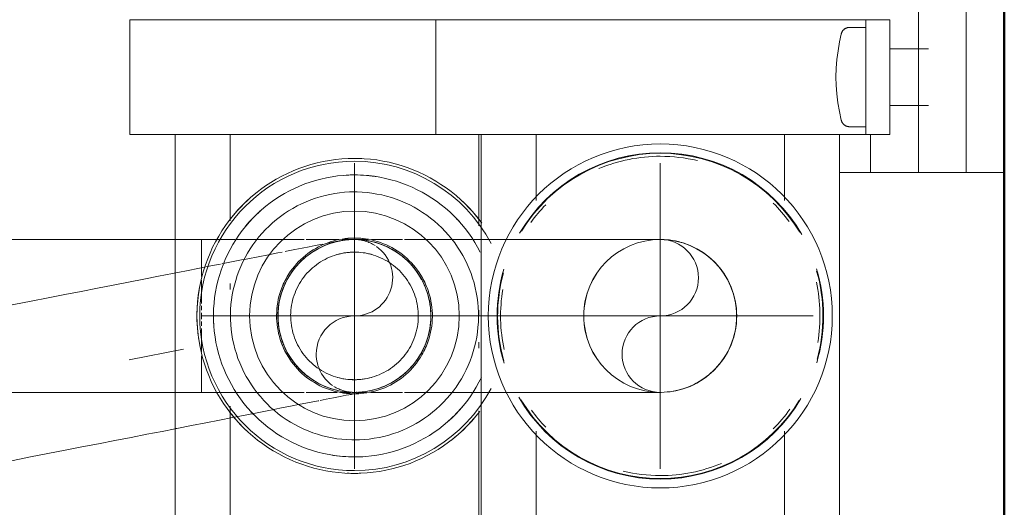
# Model space of a CAD drawing. Header units: millimetres. Extents: x -125 to 26481, y 4748 to 39818.
# Tile 44 of 104: x 17819 to 17922, y 36731 to 36782. Entities that reach past the tile are written whole.
import ezdxf

# ---------------------------------------------------------------- set-up
doc = ezdxf.new("R2010")
doc.units = ezdxf.units.MM
for name, pattern in [('ADSK_Осевая', [700, 500, -100, 0, -100]), ('ADSK_Скрыто', [300, 150, -150]), ('ADSK_Штриховая_ш3 п1_5', [225, 150, -75])]:
    doc.linetypes.add(name, pattern=pattern)
for name, color, linetype, lineweight in [('A-DETL-____-HDLN', 90, 'ADSK_Скрыто', 9), ('A-DETL-____-MBND', 5, 'ADSK_Штриховая_ш3 п1_5', 20), ('A-WALL-____-MCUT', 113, 'Continuous', 50), ('A-WALL-____-OTLN', 113, 'Continuous', 20), ('M-EQPM-____-OTLN', 50, 'Continuous', 20), ('P-PIPE-____-CNTR', 3, 'ADSK_Осевая', 20)]:
    doc.layers.add(name, color=color, linetype=linetype, lineweight=lineweight)

# ---------------------------------------------------------------- blocks, each defined once
blk = doc.blocks.new('Прямая форма - V line-610729-В_Этаж 02_Отопление')
at = {"layer": 'A-WALL-____-MCUT', "color": 9}
blk.add_line((7470, 0), (3930, 0), dxfattribs=at)
blk = doc.blocks.new('Прямая форма - SW - 012-610730-В_Этаж 02_Отопление')
blk.add_blockref('Прямая форма - V line-610729-В_Этаж 02_Отопление', (0, 0))
blk = doc.blocks.new('V line_ifc_RVT-1-В_Этаж 02_Отопление')
at = {"layer": 'A-WALL-____-OTLN', "color": 253, "lineweight": 20, "rotation": 90}
blk.add_blockref('Прямая форма - SW - 012-610730-В_Этаж 02_Отопление', (33663.24, 30037.63), dxfattribs=at)
blk = doc.blocks.new('ADSK_Коллектор с регулирующими клапанами и расходомерами - N4-1658286-В_Этаж 02_Отопление')
at = {"layer": 'A-DETL-____-HDLN', "flags": 128}
for points in [[(51.23, -16.96), (51.2, -16.94), (51.17, -16.92), (51.14, -16.9), (51.12, -16.88), (51.09, -16.85), (51.06, -16.83), (51.04, -16.8), (51.01, -16.77), (50.99, -16.75), (50.97, -16.72), (50.95, -16.69), (50.93, -16.66)], [(61.08, -16.64), (61.06, -16.67), (61.04, -16.7), (61.02, -16.73), (61, -16.76), (60.98, -16.79), (60.95, -16.81), (60.93, -16.84), (60.9, -16.86), (60.87, -16.89), (60.84, -16.91), (60.82, -16.93), (60.79, -16.95), (60.75, -16.97)]]:
    blk.add_lwpolyline(points, dxfattribs=at)
at = {"layer": 'M-EQPM-____-OTLN'}
for p, q in [((66, -4), (66, 0)), ((56, 0), (46, 0)), ((66, 0), (56, 0)), ((46, -4), (56, -4)), ((56, -4), (66, -4)), ((66, -4), (66, -5.17)), ((66, -5.17), (66, -6.66)), ((66, -9), (66, -6.66)), ((53.04, -7.93), (53.04, -12)), ((58.96, -12), (58.96, -7.93)), ((46, -9), (66, -9)), ((66, -9), (66, -10.17)), ((66, -10.17), (66, -11.66)), ((50, -14.5), (50, -12)), ((62, -12), (50, -12)), ((62, -12), (62, -14.5)), ((66, -14), (66, -11.66)), ((62, -14), (66, -14)), ((66, -14), (66, -17.25)), ((50, -18.5), (50, -14.5)), ((50, -14.5), (62, -14.5)), ((50.8, -14.5), (50.8, -16.19)), ((61.2, -16.19), (61.2, -14.5)), ((62, -14.5), (62, -18.5)), ((200, -17.25), (62, -17.25)), ((50, -53), (50, -18.5)), ((62, -18.5), (62, -53)), ((68.93, -23), (62, -23)), ((118.93, -23), (93.07, -23)), ((62, -49), (68.93, -49)), ((93.07, -49), (118.93, -49)), ((50, -53), (50, -59.5)), ((62, -59.5), (62, -53)), ((62, -54.75), (200, -54.75)), ((71.56, -55), (62, -55)), ((81, -55), (80.39, -55)), ((84.38, -55), (83.76, -55)), ((121.56, -55), (90.94, -55)), ((50, -59.5), (62, -59.5)), ((50, -85), (50, -59.5)), ((62, -59.5), (62, -85)), ((62, -81), (71.06, -81)), ((77.62, -81), (78.24, -81)), ((90.44, -81), (121.06, -81)), ((50, -85), (50, -91.5)), ((62, -91.5), (62, -85)), ((62, -86.75), (200, -86.75)), ((50, -91.5), (62, -91.5))]:
    blk.add_line(p, q, dxfattribs=at)
at = {"layer": 'M-EQPM-____-OTLN', "flags": 128}
for points in [[(51.5, -17.07), (51.46, -17.06), (51.43, -17.05), (51.39, -17.04), (51.36, -17.03), (51.33, -17.01), (51.3, -17), (51.26, -16.98), (51.23, -16.96), (51.2, -16.94), (51.17, -16.92), (51.14, -16.9), (51.12, -16.88), (51.09, -16.85), (51.06, -16.83), (51.04, -16.8), (51.01, -16.77), (50.99, -16.75), (50.97, -16.72), (50.95, -16.69), (50.93, -16.66), (50.91, -16.63), (50.89, -16.59), (50.88, -16.56), (50.87, -16.53), (50.85, -16.49), (50.84, -16.46), (50.83, -16.42), (50.82, -16.39), (50.82, -16.35), (50.81, -16.32), (50.8, -16.28), (50.8, -16.25), (50.8, -16.21), (50.8, -16.19)], [(61.2, -16.19), (61.2, -16.23), (61.2, -16.26), (61.19, -16.3), (61.19, -16.33), (61.18, -16.37), (61.17, -16.4), (61.16, -16.44), (61.15, -16.47), (61.14, -16.51), (61.13, -16.54), (61.11, -16.57), (61.1, -16.61), (61.08, -16.64), (61.06, -16.67), (61.04, -16.7), (61.02, -16.73), (61, -16.76), (60.98, -16.79), (60.95, -16.81), (60.93, -16.84), (60.9, -16.86), (60.87, -16.89), (60.84, -16.91), (60.82, -16.93), (60.79, -16.95), (60.75, -16.97), (60.72, -16.99), (60.69, -17), (60.66, -17.02), (60.62, -17.03), (60.59, -17.04), (60.56, -17.05), (60.52, -17.06), (60.5, -17.07)], [(56, -17.65), (55.08, -17.61), (54.16, -17.52), (53.24, -17.4), (52.33, -17.25), (51.5, -17.07)], [(60.5, -17.07), (59.6, -17.26), (58.69, -17.41), (57.77, -17.53), (56.85, -17.61), (56, -17.65)], [(71.3, -54.67), (70.77, -55.07), (70.27, -55.49), (69.77, -55.93), (69.3, -56.39), (68.85, -56.87), (68.41, -57.36), (67.99, -57.87), (67.6, -58.4), (67.23, -58.95), (66.88, -59.5), (66.55, -60.07), (66.24, -60.66), (65.96, -61.25), (65.7, -61.86), (65.47, -62.48), (65.26, -63.1), (65.08, -63.74), (64.92, -64.38), (64.79, -65.02), (64.68, -65.67), (64.6, -66.33), (64.55, -66.99), (64.52, -67.64), (64.52, -68)], [(74.33, -54.84), (73.81, -55.12), (73.3, -55.41), (72.8, -55.73), (72.32, -56.07), (71.85, -56.43), (71.39, -56.8), (70.95, -57.2), (70.53, -57.61), (70.12, -58.03), (69.73, -58.48), (69.36, -58.93), (69, -59.41), (68.67, -59.89), (68.36, -60.39), (68.06, -60.91), (67.79, -61.43), (67.54, -61.96), (67.31, -62.5), (67.1, -63.06), (66.91, -63.62), (66.75, -64.18), (66.61, -64.76), (66.49, -65.34), (66.39, -65.92), (66.32, -66.5), (66.27, -67.09), (66.25, -67.68), (66.24, -68)], [(93.98, -68), (93.97, -67.48), (93.94, -66.96), (93.89, -66.45), (93.81, -65.93), (93.72, -65.42), (93.61, -64.92), (93.47, -64.41), (93.32, -63.92), (93.15, -63.43), (92.95, -62.95), (92.74, -62.47), (92.51, -62.01), (92.26, -61.55), (92, -61.11), (91.71, -60.67), (91.41, -60.25), (91.09, -59.84), (90.76, -59.44), (90.41, -59.06), (90.04, -58.69), (89.66, -58.34), (89.27, -58), (88.86, -57.67), (88.44, -57.37), (88.01, -57.08), (87.57, -56.81), (87.12, -56.55), (86.65, -56.32), (86.18, -56.1), (85.7, -55.9), (85.22, -55.73), (84.72, -55.57), (84.22, -55.43), (83.72, -55.31), (83.21, -55.21), (82.69, -55.13), (82.18, -55.08), (81.66, -55.04), (81.14, -55.02), (80.62, -55.03), (80.1, -55.05), (79.59, -55.1), (79.07, -55.17), (78.56, -55.25), (78.05, -55.36), (77.55, -55.49), (77.05, -55.64), (76.56, -55.8), (76.08, -55.99), (75.6, -56.2), (75.13, -56.42), (74.67, -56.67), (74.23, -56.93), (73.79, -57.21), (73.36, -57.51), (72.95, -57.82), (72.55, -58.15), (72.16, -58.5), (71.79, -58.86), (71.43, -59.23), (71.09, -59.62), (70.76, -60.03), (70.45, -60.44), (70.16, -60.87), (69.88, -61.31), (69.62, -61.76), (69.38, -62.22), (69.16, -62.69), (68.96, -63.17), (68.77, -63.65), (68.61, -64.14), (68.46, -64.64), (68.34, -65.15), (68.24, -65.66), (68.15, -66.17), (68.09, -66.68), (68.05, -67.2), (68.02, -67.72), (68.02, -68)], [(95.76, -68), (95.74, -67.41), (95.71, -66.82), (95.65, -66.23), (95.57, -65.65), (95.46, -65.07), (95.33, -64.49), (95.18, -63.92), (95.01, -63.36), (94.81, -62.8), (94.59, -62.25), (94.35, -61.71), (94.09, -61.19), (93.81, -60.67), (93.5, -60.16), (93.18, -59.67), (92.84, -59.19), (92.47, -58.72), (92.09, -58.27), (91.7, -57.83), (91.28, -57.41), (90.85, -57.01), (90.4, -56.63), (89.94, -56.26), (89.46, -55.91), (88.97, -55.58), (88.47, -55.27), (87.95, -54.99), (87.43, -54.72)], [(97.48, -68), (97.47, -67.34), (97.43, -66.68), (97.36, -66.03), (97.27, -65.37), (97.15, -64.73), (97.01, -64.08), (96.84, -63.44), (96.65, -62.82), (96.43, -62.19), (96.18, -61.58), (95.91, -60.98), (95.62, -60.39), (95.3, -59.81), (94.97, -59.24), (94.6, -58.69), (94.22, -58.16), (93.82, -57.64), (93.39, -57.13), (92.95, -56.64), (92.48, -56.18), (92, -55.73), (91.5, -55.3), (90.99, -54.89)], [(89.15, -68), (89.14, -67.67), (89.12, -67.35), (89.09, -67.02), (89.05, -66.7), (88.99, -66.38), (88.92, -66.06), (88.83, -65.75), (88.74, -65.44), (88.63, -65.13), (88.51, -64.83), (88.37, -64.53), (88.23, -64.24), (88.07, -63.95), (87.91, -63.67), (87.73, -63.4), (87.54, -63.13), (87.34, -62.88), (87.13, -62.63), (86.91, -62.39), (86.68, -62.15), (86.44, -61.93), (86.19, -61.72), (85.94, -61.52), (85.67, -61.32), (85.4, -61.14), (85.13, -60.97), (84.84, -60.81), (84.55, -60.66), (84.25, -60.53), (83.95, -60.4), (83.65, -60.29), (83.34, -60.19), (83.02, -60.1), (82.71, -60.03), (82.39, -59.97), (82.06, -59.92), (81.74, -59.88), (81.41, -59.86), (81.09, -59.85), (80.76, -59.85), (80.44, -59.87), (80.11, -59.9), (79.79, -59.94), (79.47, -60), (79.15, -60.06), (78.83, -60.14), (78.52, -60.24), (78.21, -60.34), (77.91, -60.46), (77.61, -60.59), (77.31, -60.73), (77.03, -60.88), (76.75, -61.05), (76.47, -61.22), (76.2, -61.41), (75.94, -61.61), (75.69, -61.82), (75.45, -62.03), (75.22, -62.26), (74.99, -62.49), (74.77, -62.74), (74.57, -62.99), (74.37, -63.25), (74.19, -63.52), (74.02, -63.8), (73.85, -64.08), (73.7, -64.37), (73.56, -64.66), (73.44, -64.96), (73.32, -65.27), (73.22, -65.58), (73.13, -65.89), (73.05, -66.21), (72.98, -66.53), (72.93, -66.85), (72.89, -67.17), (72.87, -67.5), (72.85, -67.82), (72.85, -68)], [(87.68, -68), (87.67, -67.73), (87.65, -67.47), (87.63, -67.2), (87.59, -66.94), (87.54, -66.67), (87.48, -66.41), (87.42, -66.16), (87.34, -65.9), (87.25, -65.65), (87.15, -65.4), (87.04, -65.16), (86.92, -64.92), (86.79, -64.68), (86.66, -64.45), (86.51, -64.23), (86.35, -64.01), (86.19, -63.8), (86.02, -63.6), (85.84, -63.4), (85.65, -63.21), (85.46, -63.03), (85.25, -62.85), (85.04, -62.69), (84.83, -62.53), (84.61, -62.38), (84.38, -62.24), (84.15, -62.11), (83.91, -61.99), (83.67, -61.88), (83.42, -61.78), (83.17, -61.69), (82.91, -61.6), (82.66, -61.53), (82.4, -61.47), (82.13, -61.42), (81.87, -61.38), (81.61, -61.35), (81.34, -61.33), (81.07, -61.32), (80.81, -61.33), (80.54, -61.34), (80.27, -61.36), (80.01, -61.4), (79.74, -61.44), (79.48, -61.5), (79.22, -61.56), (78.97, -61.64), (78.72, -61.73), (78.47, -61.82), (78.22, -61.93), (77.98, -62.05), (77.75, -62.17), (77.52, -62.31), (77.29, -62.45), (77.07, -62.6), (76.86, -62.76), (76.65, -62.93), (76.45, -63.11), (76.26, -63.3), (76.08, -63.49), (75.9, -63.69), (75.73, -63.9), (75.57, -64.11), (75.42, -64.33), (75.28, -64.56), (75.15, -64.79), (75.02, -65.03), (74.91, -65.27), (74.8, -65.51), (74.71, -65.76), (74.63, -66.02), (74.55, -66.27), (74.49, -66.53), (74.43, -66.79), (74.39, -67.06), (74.36, -67.32), (74.34, -67.59), (74.33, -67.86), (74.32, -68)], [(64.52, -68), (64.53, -68.66), (64.57, -69.32), (64.64, -69.97), (64.73, -70.63), (64.85, -71.27), (64.99, -71.92), (65.16, -72.56), (65.35, -73.18), (65.57, -73.81), (65.82, -74.42), (66.09, -75.02), (66.38, -75.61), (66.7, -76.19), (67.03, -76.76), (67.4, -77.31), (67.78, -77.84), (68.18, -78.36), (68.61, -78.87), (69.05, -79.36), (69.52, -79.82), (70, -80.27), (70.5, -80.7), (71.01, -81.11), (71.55, -81.5), (72.09, -81.87), (72.66, -82.21), (73.23, -82.54), (73.82, -82.84), (74.42, -83.11), (75.03, -83.36), (75.65, -83.59), (76.27, -83.79), (76.91, -83.97), (77.55, -84.12), (78.2, -84.24), (78.85, -84.34), (79.51, -84.42), (80.16, -84.46), (80.82, -84.48), (81.48, -84.48), (82.14, -84.44), (82.8, -84.38), (83.45, -84.3), (84.1, -84.19), (84.74, -84.05), (85.38, -83.89), (86.02, -83.7), (86.64, -83.49), (87.25, -83.25), (87.86, -82.99), (88.45, -82.7), (89.04, -82.39), (89.6, -82.06), (90.16, -81.7), (90.7, -81.33), (91.23, -80.93), (91.73, -80.51), (92.23, -80.07), (92.7, -79.61), (93.15, -79.13), (93.59, -78.64), (94.01, -78.13), (94.4, -77.6), (94.77, -77.05), (95.12, -76.5), (95.45, -75.93), (95.76, -75.34), (96.04, -74.75), (96.3, -74.14), (96.53, -73.52), (96.74, -72.9), (96.92, -72.26), (97.08, -71.62), (97.21, -70.98), (97.32, -70.33), (97.4, -69.67), (97.45, -69.01), (97.48, -68.36), (97.48, -68)], [(66.24, -68), (66.26, -68.59), (66.29, -69.18), (66.35, -69.77), (66.43, -70.35), (66.54, -70.93), (66.67, -71.51), (66.82, -72.08), (66.99, -72.64), (67.19, -73.2), (67.41, -73.75), (67.65, -74.29), (67.91, -74.81), (68.19, -75.33), (68.5, -75.84), (68.82, -76.33), (69.16, -76.81), (69.53, -77.28), (69.91, -77.73), (70.3, -78.17), (70.72, -78.59), (71.15, -78.99), (71.6, -79.37), (72.06, -79.74), (72.54, -80.09), (73.03, -80.42), (73.53, -80.73), (74.05, -81.01), (74.57, -81.28), (75.11, -81.53), (75.65, -81.75), (76.21, -81.96), (76.77, -82.14), (77.34, -82.29), (77.91, -82.43), (78.49, -82.54), (79.08, -82.63), (79.66, -82.69), (80.25, -82.74), (80.84, -82.75), (81.43, -82.75), (82.02, -82.72), (82.61, -82.67), (83.19, -82.59), (83.78, -82.49), (84.35, -82.37), (84.92, -82.22), (85.49, -82.06), (86.05, -81.87), (86.6, -81.65), (87.14, -81.42), (87.67, -81.16), (88.19, -80.88), (88.7, -80.59), (89.2, -80.27), (89.68, -79.93), (90.15, -79.57), (90.61, -79.2), (91.05, -78.8), (91.47, -78.39), (91.88, -77.97), (92.27, -77.52), (92.64, -77.07), (93, -76.59), (93.33, -76.11), (93.64, -75.61), (93.94, -75.09), (94.21, -74.57), (94.46, -74.04), (94.69, -73.5), (94.9, -72.94), (95.09, -72.38), (95.25, -71.82), (95.39, -71.24), (95.51, -70.66), (95.61, -70.08), (95.68, -69.5), (95.73, -68.91), (95.75, -68.32), (95.76, -68)], [(68.02, -68), (68.03, -68.52), (68.06, -69.04), (68.11, -69.55), (68.19, -70.07), (68.28, -70.58), (68.39, -71.08), (68.53, -71.59), (68.68, -72.08), (68.85, -72.57), (69.05, -73.05), (69.26, -73.53), (69.49, -73.99), (69.74, -74.45), (70, -74.89), (70.29, -75.33), (70.59, -75.75), (70.91, -76.16), (71.24, -76.56), (71.59, -76.94), (71.96, -77.31), (72.34, -77.66), (72.73, -78), (73.14, -78.33), (73.56, -78.63), (73.99, -78.92), (74.43, -79.19), (74.88, -79.45), (75.35, -79.68), (75.82, -79.9), (76.3, -80.1), (76.78, -80.27), (77.28, -80.43), (77.78, -80.57), (78.28, -80.69), (78.79, -80.79), (79.31, -80.87), (79.82, -80.92), (80.34, -80.96), (80.86, -80.98), (81.38, -80.97), (81.9, -80.95), (82.41, -80.9), (82.93, -80.83), (83.44, -80.75), (83.95, -80.64), (84.45, -80.51), (84.95, -80.36), (85.44, -80.2), (85.92, -80.01), (86.4, -79.8), (86.87, -79.58), (87.33, -79.33), (87.77, -79.07), (88.21, -78.79), (88.64, -78.49), (89.05, -78.18), (89.45, -77.85), (89.84, -77.5), (90.21, -77.14), (90.57, -76.77), (90.91, -76.38), (91.24, -75.97), (91.55, -75.56), (91.84, -75.13), (92.12, -74.69), (92.38, -74.24), (92.62, -73.78), (92.84, -73.31), (93.04, -72.83), (93.23, -72.35), (93.39, -71.86), (93.54, -71.36), (93.66, -70.85), (93.76, -70.34), (93.85, -69.83), (93.91, -69.32), (93.95, -68.8), (93.98, -68.28), (93.98, -68)], [(72.85, -68), (72.86, -68.33), (72.88, -68.65), (72.91, -68.98), (72.95, -69.3), (73.01, -69.62), (73.08, -69.94), (73.17, -70.25), (73.26, -70.56), (73.37, -70.87), (73.49, -71.17), (73.63, -71.47), (73.77, -71.76), (73.93, -72.05), (74.09, -72.33), (74.27, -72.6), (74.46, -72.87), (74.66, -73.12), (74.87, -73.37), (75.09, -73.61), (75.32, -73.85), (75.56, -74.07), (75.81, -74.28), (76.06, -74.48), (76.33, -74.68), (76.6, -74.86), (76.87, -75.03), (77.16, -75.19), (77.45, -75.34), (77.75, -75.47), (78.05, -75.6), (78.35, -75.71), (78.66, -75.81), (78.98, -75.9), (79.29, -75.97), (79.61, -76.03), (79.94, -76.08), (80.26, -76.12), (80.59, -76.14), (80.91, -76.15), (81.24, -76.15), (81.56, -76.13), (81.89, -76.1), (82.21, -76.06), (82.53, -76), (82.85, -75.94), (83.17, -75.86), (83.48, -75.76), (83.79, -75.66), (84.09, -75.54), (84.39, -75.41), (84.69, -75.27), (84.97, -75.12), (85.25, -74.95), (85.53, -74.78), (85.8, -74.59), (86.06, -74.39), (86.31, -74.18), (86.55, -73.97), (86.78, -73.74), (87.01, -73.51), (87.23, -73.26), (87.43, -73.01), (87.63, -72.75), (87.81, -72.48), (87.98, -72.2), (88.15, -71.92), (88.3, -71.63), (88.44, -71.34), (88.56, -71.04), (88.68, -70.73), (88.78, -70.42), (88.87, -70.11), (88.95, -69.79), (89.02, -69.47), (89.07, -69.15), (89.11, -68.83), (89.13, -68.5), (89.15, -68.18), (89.15, -68)], [(74.32, -68), (74.33, -68.27), (74.35, -68.53), (74.37, -68.8), (74.41, -69.06), (74.46, -69.33), (74.52, -69.59), (74.58, -69.84), (74.66, -70.1), (74.75, -70.35), (74.85, -70.6), (74.96, -70.84), (75.08, -71.08), (75.21, -71.32), (75.34, -71.55), (75.49, -71.77), (75.65, -71.99), (75.81, -72.2), (75.98, -72.4), (76.16, -72.6), (76.35, -72.79), (76.54, -72.97), (76.75, -73.15), (76.96, -73.31), (77.17, -73.47), (77.39, -73.62), (77.62, -73.76), (77.85, -73.89), (78.09, -74.01), (78.33, -74.12), (78.58, -74.22), (78.83, -74.31), (79.09, -74.4), (79.34, -74.47), (79.6, -74.53), (79.87, -74.58), (80.13, -74.62), (80.39, -74.65), (80.66, -74.67), (80.93, -74.68), (81.19, -74.67), (81.46, -74.66), (81.73, -74.64), (81.99, -74.6), (82.26, -74.56), (82.52, -74.5), (82.78, -74.44), (83.03, -74.36), (83.28, -74.27), (83.53, -74.18), (83.78, -74.07), (84.02, -73.95), (84.25, -73.83), (84.48, -73.69), (84.71, -73.55), (84.93, -73.4), (85.14, -73.24), (85.35, -73.07), (85.55, -72.89), (85.74, -72.7), (85.92, -72.51), (86.1, -72.31), (86.27, -72.1), (86.43, -71.89), (86.58, -71.67), (86.72, -71.44), (86.85, -71.21), (86.98, -70.97), (87.09, -70.73), (87.2, -70.49), (87.29, -70.24), (87.37, -69.98), (87.45, -69.73), (87.51, -69.47), (87.57, -69.21), (87.61, -68.94), (87.64, -68.68), (87.66, -68.41), (87.67, -68.14), (87.68, -68)]]:
    blk.add_lwpolyline(points, dxfattribs=at)
at = {"layer": 'M-EQPM-____-OTLN'}
for centre, radius, start, end in [((81, -36), 18, 360, 180), ((81, -36), 17.08, 73.3382, 106.8084), ((81, -36), 17.02, 74.579, 106.0052), ((81, -36), 16.71, 80.4736, 102.1893), ((81, -36), 17.08, 119.9177, 180), ((81, -36), 17.02, 121.0131, 180), ((81, -36), 17.08, 360, 59.535), ((81, -36), 17.02, 360, 58.6128), ((81, -36), 16.71, 126.2173, 135), ((81, -36), 16.71, 45, 54.2318), ((81, -36), 16.71, 360, 22.5752), ((81, -36), 16.71, 166.5542, 180), ((81, -36), 18, 180, 360), ((81, -36), 17.08, 180, 239.535), ((81, -36), 17.02, 180, 238.6128), ((81, -36), 16.71, 180, 202.5752), ((81, -36), 17.08, 299.9177, 360), ((81, -36), 17.02, 301.0131, 360), ((81, -36), 16.71, 346.5542, 360), ((81, -36), 16.71, 225.8737, 234.2318), ((81, -36), 16.71, 306.2173, 314.1263), ((81, -36), 17.08, 253.3382, 286.8084), ((81, -36), 17.02, 254.579, 286.0052), ((81, -36), 16.71, 260.4736, 282.1893), ((81, -68), 16.19, 117.9124, 180), ((81, -68), 16.19, 360, 62.0876), ((81, -68), 16.48, 127.7655, 137.2994), ((81, -68), 16.48, 37.9904, 50.9474), ((81, -68), 14.76, 41.8759, 50.5662), ((81, -68), 14.76, 41.8721, 50.5593), ((81, -68), 10.97, 0, 180), ((81, -68), 14.76, 131.4266, 135), ((81, -68), 14.76, 131.431, 135), ((81, -68), 8.15, 108.3397, 120), ((81, -68), 8.15, 60, 72.044), ((81, -68), 14.76, 170.2996, 180), ((81, -68), 14.76, 170.3017, 180), ((81, -68), 6.68, 164.5765, 180), ((81, -68), 6.68, 360, 15.4235), ((81, -68), 16.48, 177.3523, 180), ((81, -68), 8.15, 173.6045, 180), ((81, -68), 8.15, 360, 6.3988), ((81, -68), 14.76, 360, 3.3797), ((81, -68), 14.76, 360, 3.3756), ((81, -68), 16.48, 360, 2.3235), ((81, -68), 16.48, 180, 182.3235), ((81, -68), 16.19, 180, 360), ((81, -68), 14.76, 180, 183.3797), ((81, -68), 14.76, 180, 183.3756), ((81, -68), 10.97, 180, 0), ((81, -68), 8.15, 180, 186.3988), ((81, -68), 6.68, 180, 195.4235), ((81, -68), 6.68, 344.5765, 360), ((81, -68), 8.15, 353.6045, 360), ((81, -68), 14.76, 350.2996, 360), ((81, -68), 14.76, 350.3017, 360), ((81, -68), 16.48, 357.3523, 360), ((81, -68), 8.15, 240, 252.044), ((81, -68), 8.15, 288.3397, 300), ((81, -68), 16.48, 217.9904, 230.9474), ((81, -68), 14.76, 221.8721, 230.5593), ((81, -68), 14.76, 221.8759, 230.5662), ((81, -68), 14.76, 311.4266, 315), ((81, -68), 14.76, 311.431, 315), ((81, -68), 16.48, 307.7696, 317.2994), ((81, -68), 14.76, 267.1521, 273.5836), ((81, -68), 14.76, 267.1556, 273.593), ((81, -68), 16.48, 259.5299, 279.2417)]:
    blk.add_arc(centre, radius, start, end, dxfattribs=at)
blk = doc.blocks.new('ADSK_СШПЭ Аксиальный_Поворот с фиксатором - Поворот трубы-V56-В_Этаж 02_Отопление')
at = {"layer": 'A-DETL-____-HDLN', "color": 1}
for p, q in [((33581.36, 36656.04), (33581.48, 36656.07)), ((33546.6, 36649.26), (33547.23, 36646.04)), ((33592.29, 36641.88), (33591.66, 36641.75)), ((33587.45, 36640.93), (33586.81, 36640.81)), ((33591.51, 36641.73), (33591.45, 36641.71)), ((33586.69, 36640.78), (33586.3, 36640.71))]:
    blk.add_line(p, q, dxfattribs=at)
at = {"layer": 'A-DETL-____-HDLN', "color": 1, "flags": 128}
for points in [[(33592.47, 36658.21), (33592.66, 36658.25), (33593.02, 36658.32), (33593.3, 36658.38), (33593.51, 36658.42), (33593.65, 36658.44), (33593.7, 36658.46), (33593.71, 36658.46)], [(33593.71, 36658.46), (33594.02, 36658.51), (33594.34, 36658.55), (33594.66, 36658.58), (33594.86, 36658.59)], [(33595.07, 36658.6), (33595.3, 36658.6), (33595.41, 36658.6)], [(33595.62, 36658.6), (33595.94, 36658.57), (33596.25, 36658.54), (33596.57, 36658.49), (33596.89, 36658.43), (33597.2, 36658.36), (33597.51, 36658.28), (33597.81, 36658.18), (33598.11, 36658.07), (33598.41, 36657.95), (33598.7, 36657.82), (33598.98, 36657.67), (33599.26, 36657.52), (33599.54, 36657.35), (33599.8, 36657.17), (33600.06, 36656.99), (33600.31, 36656.79), (33600.56, 36656.58), (33600.79, 36656.36), (33601.02, 36656.14), (33601.24, 36655.9), (33601.44, 36655.66), (33601.64, 36655.41), (33601.83, 36655.15), (33602, 36654.88), (33602.17, 36654.61), (33602.25, 36654.46)], [(33588, 36657.34), (33588.15, 36657.37), (33589, 36657.54), (33589.79, 36657.69), (33590.51, 36657.83), (33591.15, 36657.96), (33591.73, 36658.07), (33591.95, 36658.11)], [(33581.6, 36656.09), (33581.68, 36656.11), (33582.91, 36656.35), (33583.62, 36656.49)], [(33583.74, 36656.51), (33584.08, 36656.58), (33585.19, 36656.79), (33586.24, 36657), (33587.22, 36657.19), (33587.7, 36657.28)], [(33576.22, 36655.04), (33577.66, 36655.32), (33579.05, 36655.59), (33580.39, 36655.86), (33581.24, 36656.02)], [(33602.32, 36654.32), (33602.47, 36654.04), (33602.6, 36653.75), (33602.72, 36653.45), (33602.82, 36653.15), (33602.92, 36652.84), (33603, 36652.53), (33603.07, 36652.22), (33603.09, 36652.14)], [(33603.09, 36652.14), (33603.15, 36651.82), (33603.19, 36651.51), (33603.22, 36651.19), (33603.24, 36650.87), (33603.24, 36650.55), (33603.23, 36650.23), (33603.21, 36649.91), (33603.18, 36649.59), (33603.13, 36649.27), (33603.07, 36648.96), (33603, 36648.65), (33602.91, 36648.34), (33602.82, 36648.03), (33602.71, 36647.73), (33602.59, 36647.44), (33602.45, 36647.15), (33602.31, 36646.86)], [(33602.25, 36646.75), (33602.15, 36646.58), (33601.99, 36646.31), (33601.81, 36646.04), (33601.62, 36645.78), (33601.42, 36645.53), (33601.22, 36645.29), (33601, 36645.05), (33600.77, 36644.83), (33600.54, 36644.61), (33600.29, 36644.4), (33600.04, 36644.21), (33599.78, 36644.02), (33599.51, 36643.84), (33599.24, 36643.68), (33598.96, 36643.52), (33598.67, 36643.38), (33598.38, 36643.25), (33598.09, 36643.13), (33597.78, 36643.02), (33597.48, 36642.92), (33597.17, 36642.84), (33596.86, 36642.77), (33596.77, 36642.75)], [(33595.04, 36642.41), (33594.94, 36642.39), (33594.38, 36642.29), (33593.75, 36642.16), (33593.05, 36642.03), (33592.29, 36641.88)], [(33596.77, 36642.75), (33596.74, 36642.75), (33596.62, 36642.72), (33596.43, 36642.69), (33596.17, 36642.64), (33595.83, 36642.57), (33595.42, 36642.49)], [(33591.45, 36641.71), (33590.55, 36641.54), (33589.58, 36641.35), (33588.55, 36641.15), (33587.45, 36640.93)], [(33586.3, 36640.71), (33585.08, 36640.47), (33583.81, 36640.22), (33582.49, 36639.96), (33581.11, 36639.69), (33579.68, 36639.41), (33578.2, 36639.13), (33576.68, 36638.83), (33576.53, 36638.8)]]:
    blk.add_lwpolyline(points, dxfattribs=at)
at = {"layer": 'A-DETL-____-HDLN', "color": 1}
for start, end in [(101.0515, 146.0515), (93.6533, 101.0515), (88.3738, 92.0533), (86.0515, 87.0844), (28.3738, 86.0515), (146.0515, 152.0533), (11.0515, 27.0844), (161.0515, 191.0515), (153.6533, 161.0515), (333.6533, 11.0515), (191.0515, 206.0515), (206.0515, 207.0844), (208.3738, 221.0515), (273.6533, 332.0533), (221.0515, 233.4428), (236.0515, 267.0844), (268.3738, 272.0533)]:
    blk.add_arc((33595.24, 36650.6), 8, start, end, dxfattribs=at)
at = {"layer": 'A-DETL-____-MBND', "color": 10}
for p, q in [((33547.23, 36646), (33548.13, 36641.4)), ((33548.13, 36641.4), (33549.66, 36633.55))]:
    blk.add_line(p, q, dxfattribs=at)
at = {"layer": 'A-DETL-____-MBND', "color": 10, "flags": 128}
for points in [[(33546.6, 36649.26), (33548.48, 36649.62), (33550.36, 36649.99), (33552.24, 36650.36), (33554.1, 36650.72), (33555.96, 36651.08), (33557.8, 36651.44), (33559.62, 36651.8), (33561.42, 36652.15), (33563.19, 36652.5), (33564.94, 36652.84), (33566.66, 36653.17), (33568.35, 36653.5), (33570, 36653.83), (33571.62, 36654.14), (33573.2, 36654.45), (33574.73, 36654.75), (33576.22, 36655.04)], [(33576.49, 36638.79), (33575.12, 36638.52), (33573.51, 36638.21), (33571.87, 36637.89), (33570.19, 36637.56), (33568.48, 36637.23), (33566.73, 36636.89), (33564.97, 36636.54), (33563.17, 36636.19), (33561.36, 36635.84), (33559.52, 36635.48), (33557.67, 36635.12), (33555.81, 36634.75), (33553.94, 36634.39), (33552.06, 36634.02), (33550.17, 36633.65), (33549.66, 36633.55)]]:
    blk.add_lwpolyline(points, dxfattribs=at)
blk = doc.blocks.new('ADSK_СШПЭ Аксиальный_Поворот с фиксатором - Поворот трубы-V58-В_Этаж 02_Отопление')
at = {"layer": 'A-DETL-____-HDLN', "color": 5}
for p, q in [((33579.24, 36808.6), (33579.24, 36804.74)), ((33595.08, 36808.6), (33595.4, 36808.6)), ((33579.24, 36804.35), (33579.24, 36801.91)), ((33579.24, 36801.65), (33579.24, 36801.2)), ((33579.24, 36800.94), (33579.24, 36800.6)), ((33579.24, 36800.6), (33579.24, 36800.27)), ((33579.24, 36800.01), (33579.24, 36799.56)), ((33579.24, 36799.3), (33579.24, 36796.84)), ((33579.24, 36796.44), (33579.24, 36792.6)), ((33582.79, 36792.6), (33581.68, 36792.6)), ((33583.59, 36792.6), (33582.9, 36792.6)), ((33584.96, 36792.6), (33583.59, 36792.6)), ((33585.5, 36792.6), (33585.08, 36792.6)), ((33589.99, 36792.6), (33589.28, 36792.6)), ((33591.15, 36792.6), (33590.19, 36792.6)), ((33593, 36792.6), (33591.15, 36792.6)), ((33593.44, 36792.6), (33593, 36792.6)), ((33594.83, 36792.6), (33593.81, 36792.6)), ((33594.88, 36792.6), (33594.83, 36792.6)), ((33595.4, 36792.6), (33595.08, 36792.6)), ((33596.52, 36792.6), (33595.6, 36792.6)), ((33600.29, 36792.6), (33600.15, 36792.6)), ((33601.86, 36792.6), (33600.49, 36792.6)), ((33605.39, 36792.6), (33605.17, 36792.6)), ((33606.77, 36792.6), (33605.52, 36792.6)), ((33607.58, 36792.6), (33606.77, 36792.6)), ((33608.32, 36792.6), (33607.7, 36792.6))]:
    blk.add_line(p, q, dxfattribs=at)
at = {"layer": 'A-DETL-____-HDLN', "color": 5, "flags": 128}
for points in [[(33579.24, 36808.6), (33581.16, 36808.6), (33582.78, 36808.6)], [(33582.9, 36808.6), (33583.08, 36808.6), (33584.99, 36808.6)], [(33585.09, 36808.6), (33586.89, 36808.6), (33588.78, 36808.6), (33589.99, 36808.6)], [(33590.19, 36808.6), (33590.65, 36808.6), (33592.51, 36808.6), (33593.57, 36808.6)], [(33593.96, 36808.6), (33594.34, 36808.6), (33594.88, 36808.6)], [(33595.6, 36808.6), (33596.15, 36808.6), (33596.67, 36808.6)], [(33597.04, 36808.6), (33597.93, 36808.6), (33599.69, 36808.6), (33600.29, 36808.6)], [(33600.49, 36808.6), (33601.41, 36808.6), (33603.09, 36808.6), (33604.74, 36808.6), (33605.4, 36808.6)], [(33605.52, 36808.6), (33606.34, 36808.6), (33607.58, 36808.6)], [(33607.69, 36808.6), (33607.91, 36808.6), (33609.42, 36808.6), (33610.89, 36808.6), (33612.31, 36808.6), (33613.67, 36808.6), (33614.98, 36808.6), (33616.24, 36808.6), (33617.43, 36808.6), (33618.56, 36808.6), (33619.63, 36808.6), (33620.64, 36808.6), (33621.57, 36808.6), (33622.45, 36808.6), (33623.25, 36808.6), (33623.98, 36808.6), (33624.64, 36808.6), (33625.23, 36808.6), (33625.74, 36808.6), (33626.18, 36808.6), (33626.54, 36808.6), (33626.83, 36808.6), (33627.04, 36808.6), (33627.18, 36808.6), (33627.24, 36808.6), (33627.24, 36808.6)], [(33627.24, 36808.6), (33627.56, 36808.6), (33627.88, 36808.58), (33628.2, 36808.55), (33628.51, 36808.5), (33628.83, 36808.45), (33629.14, 36808.38), (33629.45, 36808.29), (33629.76, 36808.2), (33630.06, 36808.09), (33630.36, 36807.97), (33630.65, 36807.84), (33630.93, 36807.7), (33631.22, 36807.55), (33631.49, 36807.38), (33631.76, 36807.21), (33632.02, 36807.02), (33632.27, 36806.83), (33632.52, 36806.62), (33632.75, 36806.4), (33632.98, 36806.18), (33633.2, 36805.94), (33633.41, 36805.7), (33633.61, 36805.45), (33633.79, 36805.19), (33633.97, 36804.93), (33634.14, 36804.65), (33634.3, 36804.38), (33634.44, 36804.09), (33634.57, 36803.8), (33634.7, 36803.5), (33634.81, 36803.2), (33634.9, 36802.9), (33634.99, 36802.59), (33635.06, 36802.28), (33635.12, 36801.96), (33635.17, 36801.65), (33635.21, 36801.33), (33635.23, 36801.01), (33635.24, 36800.69), (33635.24, 36800.6)], [(33635.24, 36800.6), (33635.23, 36800.28), (33635.21, 36799.97), (33635.18, 36799.65), (33635.14, 36799.33), (33635.08, 36799.02), (33635.01, 36798.7), (33634.93, 36798.39), (33634.83, 36798.09), (33634.73, 36797.79), (33634.61, 36797.49), (33634.48, 36797.2), (33634.34, 36796.91), (33634.18, 36796.63), (33634.02, 36796.36), (33633.84, 36796.09), (33633.66, 36795.83), (33633.46, 36795.57), (33633.25, 36795.33), (33633.04, 36795.09), (33632.81, 36794.87), (33632.58, 36794.65), (33632.34, 36794.44), (33632.09, 36794.24), (33631.83, 36794.05), (33631.56, 36793.87), (33631.29, 36793.71), (33631.01, 36793.55), (33630.73, 36793.4), (33630.43, 36793.27), (33630.14, 36793.15), (33629.84, 36793.04), (33629.53, 36792.94), (33629.23, 36792.85), (33628.91, 36792.78), (33628.6, 36792.72), (33628.28, 36792.67), (33627.97, 36792.64), (33627.65, 36792.61), (33627.33, 36792.6), (33627.24, 36792.6)], [(33581.68, 36792.6), (33579.76, 36792.6), (33579.24, 36792.6)], [(33589.28, 36792.6), (33587.4, 36792.6), (33585.5, 36792.6)], [(33600.15, 36792.6), (33598.41, 36792.6), (33596.91, 36792.6)], [(33605.17, 36792.6), (33603.54, 36792.6), (33601.86, 36792.6)], [(33627.24, 36792.6), (33627.2, 36792.6), (33627.09, 36792.6), (33626.9, 36792.6), (33626.63, 36792.6), (33626.28, 36792.6), (33625.86, 36792.6), (33625.37, 36792.6), (33624.8, 36792.6), (33624.16, 36792.6), (33623.45, 36792.6), (33622.67, 36792.6), (33621.82, 36792.6), (33620.9, 36792.6), (33619.91, 36792.6), (33618.86, 36792.6), (33617.74, 36792.6), (33616.56, 36792.6), (33615.33, 36792.6), (33614.03, 36792.6), (33612.68, 36792.6), (33611.28, 36792.6), (33609.82, 36792.6), (33608.32, 36792.6)]]:
    blk.add_lwpolyline(points, dxfattribs=at)
at = {"layer": 'A-DETL-____-HDLN', "color": 5}
for start, end in [(0, 180), (180, 0)]:
    blk.add_arc((33627.24, 36800.6), 8, start, end, dxfattribs=at)

msp = doc.modelspace()

# ---------------------------------------------------------------- linework, layer by layer
at = {"layer": 'A-DETL-____-HDLN', "color": 5}
for p, q in [((17837.54, 36758.6), (17834.83, 36758.6)), ((17837.54, 36754.74), (17837.54, 36758.6)), ((17837.54, 36751.91), (17837.54, 36754.35)), ((17837.54, 36751.2), (17837.54, 36751.65)), ((17837.54, 36750.27), (17837.54, 36750.94)), ((17837.54, 36749.56), (17837.54, 36750.01)), ((17837.54, 36746.84), (17837.54, 36749.3)), ((17837.54, 36742.6), (17837.54, 36746.44)), ((17806.8, 36742.6), (17837.54, 36742.6))]:
    msp.add_line(p, q, dxfattribs=at)
at = {"layer": 'A-DETL-____-HDLN', "color": 1}
for centre, radius, start, end in [((17853.54, 36750.6), 8, 0, 180), ((17853.54, 36754.6), 4, 57.5114, 90), ((17853.54, 36754.6), 4, 270, 54.8648), ((17853.54, 36750.6), 8, 180, 0), ((17853.54, 36746.6), 4, 90, 180), ((17853.54, 36746.6), 4, 180, 234.8648), ((17853.54, 36746.6), 4, 237.5114, 270)]:
    msp.add_arc(centre, radius, start, end, dxfattribs=at)
at = {"layer": 'A-DETL-____-HDLN', "color": 5}
for centre, radius, start, end in [((17885.54, 36750.6), 8, 0, 180), ((17885.54, 36754.6), 4, 270, 90), ((17885.54, 36750.6), 8, 180, 0), ((17885.54, 36746.6), 4, 90, 270)]:
    msp.add_arc(centre, radius, start, end, dxfattribs=at)
at = {"layer": 'A-DETL-____-MBND', "color": 170}
msp.add_line((17834.79, 36758.6), (17034.54, 36758.6), dxfattribs=at)
at = {"layer": 'A-DETL-____-MBND', "color": 10}
msp.add_line((17835.66, 36747.11), (17829.98, 36746), dxfattribs=at)
at = {"layer": 'P-PIPE-____-CNTR', "color": 10}
for p, q in [((17853.54, 36734.6), (17853.54, 36766.6)), ((17837.54, 36750.6), (17869.54, 36750.6))]:
    msp.add_line(p, q, dxfattribs=at)
at = {"layer": 'P-PIPE-____-CNTR', "color": 170}
for p, q in [((17885.54, 36734.6), (17885.54, 36766.6)), ((17869.54, 36750.6), (17901.54, 36750.6))]:
    msp.add_line(p, q, dxfattribs=at)

# ---------------------------------------------------------------- block references
at = {"lineweight": 9}
msp.add_blockref('V line_ifc_RVT-1-В_Этаж 02_Отопление', (-15741.71, 0), dxfattribs=at)
at = {"layer": 'A-DETL-____-HDLN', "rotation": 269.9999999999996}
msp.add_blockref('ADSK_Коллектор с регулирующими клапанами и расходомерами - N4-1658286-В_Этаж 02_Отопление', (17921.54, 36831.6), dxfattribs=at)
at = {"layer": 'A-DETL-____-HDLN', "color": 1}
msp.add_blockref('ADSK_СШПЭ Аксиальный_Поворот с фиксатором - Поворот трубы-V56-В_Этаж 02_Отопление', (-15741.71, 100), dxfattribs=at)
at = {"layer": 'A-DETL-____-HDLN', "color": 5}
msp.add_blockref('ADSK_СШПЭ Аксиальный_Поворот с фиксатором - Поворот трубы-V58-В_Этаж 02_Отопление', (-15741.71, -50), dxfattribs=at)

doc.saveas('drawing.dxf')
